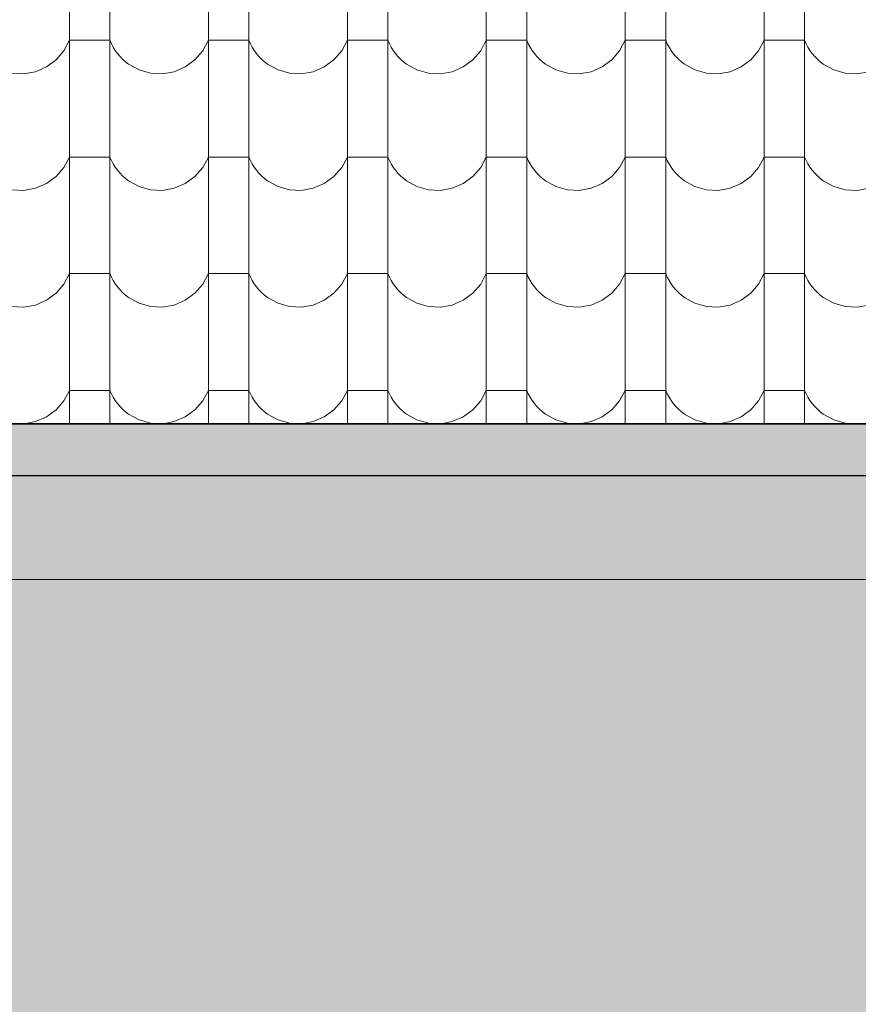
# Model space of a CAD drawing. Header units: millimetres. Extents: x -68772 to 137055, y -73300 to 19650.
# Tile 102 of 212: x 72178 to 73473, y -62055 to -60535. Entities that reach past the tile are written whole.
import ezdxf

# ---------------------------------------------------------------- set-up
doc = ezdxf.new("R2010")
doc.units = ezdxf.units.MM
doc.header["$MEASUREMENT"] = 0
for name, color, linetype, lineweight in [('Nowe_810-G Ogólne_Nr_pióra__1', 7, 'Continuous', 18), ('Nowe_810-G Ogólne_Nr_pióra__26', 13, 'Continuous', 18), ('Nowe_810-G Ogólne_Nr_pióra__9', 254, 'Continuous', 18)]:
    doc.layers.add(name, color=color, linetype=linetype, lineweight=lineweight)

# ---------------------------------------------------------------- blocks, each defined once
blk = doc.blocks.new('*X52')
at = {"layer": 'Nowe_810-G Ogólne_Nr_pióra__26', "color": 13, "linetype": 'Continuous', "lineweight": 18}
for p, q in [((72255.3, -60496.8), (72255.3, -60676.8)), ((72317.7, -60496.8), (72317.7, -60676.8)), ((72469.8, -60496.8), (72469.8, -60676.8)), ((72532.2, -60496.8), (72532.2, -60676.8)), ((72684.3, -60496.8), (72684.3, -60676.8)), ((72746.7, -60496.8), (72746.7, -60676.8)), ((72898.8, -60496.8), (72898.8, -60676.8)), ((72961.2, -60496.8), (72961.2, -60676.8)), ((73113.3, -60496.8), (73113.3, -60676.8)), ((73175.7, -60496.8), (73175.7, -60676.8)), ((73327.8, -60496.8), (73327.8, -60676.8)), ((73390.2, -60496.8), (73390.2, -60676.8)), ((72246.6, -60583.3), (72255.3, -60567)), ((72286.5, -60567), (72255.3, -60567)), ((72317.7, -60567), (72286.5, -60567)), ((72317.7, -60567), (72320.1, -60572.5)), ((72461.1, -60583.3), (72469.8, -60567)), ((72501, -60567), (72469.8, -60567)), ((72532.2, -60567), (72501, -60567)), ((72532.2, -60567), (72534.6, -60572.5)), ((72675.6, -60583.3), (72684.3, -60567)), ((72715.5, -60567), (72684.3, -60567)), ((72746.7, -60567), (72715.5, -60567)), ((72746.7, -60567), (72749.1, -60572.5)), ((72890.1, -60583.3), (72898.8, -60567)), ((72930, -60567), (72898.8, -60567)), ((72961.2, -60567), (72930, -60567)), ((72961.2, -60567), (72963.6, -60572.5)), ((73104.6, -60583.3), (73113.3, -60567)), ((73144.5, -60567), (73113.3, -60567)), ((73175.7, -60567), (73144.5, -60567)), ((73175.7, -60567), (73178.1, -60572.5)), ((73319.1, -60583.3), (73327.8, -60567)), ((73359, -60567), (73327.8, -60567)), ((73390.2, -60567), (73359, -60567)), ((73390.2, -60567), (73392.6, -60572.5)), ((72320.1, -60572.5), (72322.9, -60577.7)), ((72322.9, -60577.7), (72326, -60582.7)), ((72326, -60582.7), (72329.5, -60587.5)), ((72534.6, -60572.5), (72537.4, -60577.7)), ((72537.4, -60577.7), (72540.5, -60582.7)), ((72540.5, -60582.7), (72544, -60587.5)), ((72749.1, -60572.5), (72751.9, -60577.7)), ((72751.9, -60577.7), (72755, -60582.7)), ((72755, -60582.7), (72758.5, -60587.5)), ((72963.6, -60572.5), (72966.4, -60577.7)), ((72966.4, -60577.7), (72969.5, -60582.7)), ((72969.5, -60582.7), (72973, -60587.5)), ((73178.1, -60572.5), (73180.9, -60577.7)), ((73180.9, -60577.7), (73184, -60582.7)), ((73184, -60582.7), (73187.5, -60587.5)), ((73392.6, -60572.5), (73395.4, -60577.7)), ((73395.4, -60577.7), (73398.5, -60582.7)), ((73398.5, -60582.7), (73402, -60587.5)), ((72219.6, -60608.1), (72234.5, -60597.3)), ((72234.5, -60597.3), (72246.6, -60583.3)), ((72329.5, -60587.5), (72333.3, -60592)), ((72333.3, -60592), (72337.4, -60596.3)), ((72337.4, -60596.3), (72341.9, -60600.2)), ((72434.1, -60608.1), (72449, -60597.3)), ((72449, -60597.3), (72461.1, -60583.3)), ((72544, -60587.5), (72547.8, -60592)), ((72547.8, -60592), (72551.9, -60596.3)), ((72551.9, -60596.3), (72556.4, -60600.2)), ((72648.6, -60608.1), (72663.5, -60597.3)), ((72663.5, -60597.3), (72675.6, -60583.3)), ((72758.5, -60587.5), (72762.3, -60592)), ((72762.3, -60592), (72766.4, -60596.3)), ((72766.4, -60596.3), (72770.9, -60600.2)), ((72863.1, -60608.1), (72878, -60597.3)), ((72878, -60597.3), (72890.1, -60583.3)), ((72973, -60587.5), (72976.8, -60592)), ((72976.8, -60592), (72980.9, -60596.3)), ((72980.9, -60596.3), (72985.4, -60600.2)), ((73077.6, -60608.1), (73092.5, -60597.3)), ((73092.5, -60597.3), (73104.6, -60583.3)), ((73187.5, -60587.5), (73191.3, -60592)), ((73191.3, -60592), (73195.4, -60596.3)), ((73195.4, -60596.3), (73199.9, -60600.2)), ((73292.1, -60608.1), (73307, -60597.3)), ((73307, -60597.3), (73319.1, -60583.3)), ((73402, -60587.5), (73405.8, -60592)), ((73405.8, -60592), (73409.9, -60596.3)), ((73409.9, -60596.3), (73414.4, -60600.2)), ((72202.6, -60615.4), (72219.6, -60608.1)), ((72341.9, -60600.2), (72346.6, -60603.8)), ((72346.6, -60603.8), (72362.8, -60612.7)), ((72362.8, -60612.7), (72380.5, -60617.7)), ((72417.1, -60615.4), (72434.1, -60608.1)), ((72556.4, -60600.2), (72561.1, -60603.8)), ((72561.1, -60603.8), (72577.3, -60612.7)), ((72577.3, -60612.7), (72595, -60617.7)), ((72631.6, -60615.4), (72648.6, -60608.1)), ((72770.9, -60600.2), (72775.6, -60603.8)), ((72775.6, -60603.8), (72791.8, -60612.7)), ((72791.8, -60612.7), (72809.5, -60617.7)), ((72846.1, -60615.4), (72863.1, -60608.1)), ((72985.4, -60600.2), (72990.1, -60603.8)), ((72990.1, -60603.8), (73006.3, -60612.7)), ((73006.3, -60612.7), (73024, -60617.7)), ((73060.6, -60615.4), (73077.6, -60608.1)), ((73199.9, -60600.2), (73204.6, -60603.8)), ((73204.6, -60603.8), (73220.8, -60612.7)), ((73220.8, -60612.7), (73238.5, -60617.7)), ((73275.1, -60615.4), (73292.1, -60608.1)), ((73414.4, -60600.2), (73419.1, -60603.8)), ((73419.1, -60603.8), (73435.3, -60612.7)), ((73435.3, -60612.7), (73453, -60617.7)), ((72166, -60617.7), (72184.4, -60618.6)), ((72184.4, -60618.6), (72202.6, -60615.4)), ((72380.5, -60617.7), (72398.9, -60618.6)), ((72398.9, -60618.6), (72417.1, -60615.4)), ((72595, -60617.7), (72613.4, -60618.6)), ((72613.4, -60618.6), (72631.6, -60615.4)), ((72809.5, -60617.7), (72827.9, -60618.6)), ((72827.9, -60618.6), (72846.1, -60615.4)), ((73024, -60617.7), (73042.4, -60618.6)), ((73042.4, -60618.6), (73060.6, -60615.4)), ((73238.5, -60617.7), (73256.9, -60618.6)), ((73256.9, -60618.6), (73275.1, -60615.4)), ((73453, -60617.7), (73471.4, -60618.6)), ((73471.4, -60618.6), (73489.6, -60615.4)), ((72255.3, -60676.8), (72255.3, -60856.9)), ((72317.7, -60676.8), (72317.7, -60856.9)), ((72469.8, -60676.8), (72469.8, -60856.9)), ((72532.2, -60676.8), (72532.2, -60856.9)), ((72684.3, -60676.8), (72684.3, -60856.9)), ((72746.7, -60676.8), (72746.7, -60856.9)), ((72898.8, -60676.8), (72898.8, -60856.9)), ((72961.2, -60676.8), (72961.2, -60856.9)), ((73113.3, -60676.8), (73113.3, -60856.9)), ((73175.7, -60676.8), (73175.7, -60856.9)), ((73327.8, -60676.8), (73327.8, -60856.9)), ((73390.2, -60676.8), (73390.2, -60856.9)), ((72246.6, -60763.4), (72255.3, -60747.1)), ((72286.5, -60747.1), (72255.3, -60747.1)), ((72317.7, -60747.1), (72286.5, -60747.1)), ((72317.7, -60747.1), (72320.1, -60752.5)), ((72461.1, -60763.4), (72469.8, -60747.1)), ((72501, -60747.1), (72469.8, -60747.1)), ((72532.2, -60747.1), (72501, -60747.1)), ((72532.2, -60747.1), (72534.6, -60752.5)), ((72675.6, -60763.4), (72684.3, -60747.1)), ((72715.5, -60747.1), (72684.3, -60747.1)), ((72746.7, -60747.1), (72715.5, -60747.1)), ((72746.7, -60747.1), (72749.1, -60752.5)), ((72890.1, -60763.4), (72898.8, -60747.1)), ((72930, -60747.1), (72898.8, -60747.1)), ((72961.2, -60747.1), (72930, -60747.1)), ((72961.2, -60747.1), (72963.6, -60752.5)), ((73104.6, -60763.4), (73113.3, -60747.1)), ((73144.5, -60747.1), (73113.3, -60747.1)), ((73175.7, -60747.1), (73144.5, -60747.1)), ((73175.7, -60747.1), (73178.1, -60752.5)), ((73319.1, -60763.4), (73327.8, -60747.1)), ((73359, -60747.1), (73327.8, -60747.1)), ((73390.2, -60747.1), (73359, -60747.1)), ((73390.2, -60747.1), (73392.6, -60752.5)), ((72234.5, -60777.3), (72246.6, -60763.4)), ((72320.1, -60752.5), (72322.9, -60757.8)), ((72322.9, -60757.8), (72326, -60762.8)), ((72326, -60762.8), (72329.5, -60767.6)), ((72449, -60777.3), (72461.1, -60763.4)), ((72534.6, -60752.5), (72537.4, -60757.8)), ((72537.4, -60757.8), (72540.5, -60762.8)), ((72540.5, -60762.8), (72544, -60767.6)), ((72663.5, -60777.3), (72675.6, -60763.4)), ((72749.1, -60752.5), (72751.9, -60757.8)), ((72751.9, -60757.8), (72755, -60762.8)), ((72755, -60762.8), (72758.5, -60767.6)), ((72878, -60777.3), (72890.1, -60763.4)), ((72963.6, -60752.5), (72966.4, -60757.8)), ((72966.4, -60757.8), (72969.5, -60762.8)), ((72969.5, -60762.8), (72973, -60767.6)), ((73092.5, -60777.3), (73104.6, -60763.4)), ((73178.1, -60752.5), (73180.9, -60757.8)), ((73180.9, -60757.8), (73184, -60762.8)), ((73184, -60762.8), (73187.5, -60767.6)), ((73307, -60777.3), (73319.1, -60763.4)), ((73392.6, -60752.5), (73395.4, -60757.8)), ((73395.4, -60757.8), (73398.5, -60762.8)), ((73398.5, -60762.8), (73402, -60767.6)), ((72219.6, -60788.2), (72234.5, -60777.3)), ((72329.5, -60767.6), (72333.3, -60772.1)), ((72333.3, -60772.1), (72337.4, -60776.3)), ((72337.4, -60776.3), (72341.9, -60780.2)), ((72341.9, -60780.2), (72346.6, -60783.8)), ((72434.1, -60788.2), (72449, -60777.3)), ((72544, -60767.6), (72547.8, -60772.1)), ((72547.8, -60772.1), (72551.9, -60776.3)), ((72551.9, -60776.3), (72556.4, -60780.2)), ((72556.4, -60780.2), (72561.1, -60783.8)), ((72648.6, -60788.2), (72663.5, -60777.3)), ((72758.5, -60767.6), (72762.3, -60772.1)), ((72762.3, -60772.1), (72766.4, -60776.3)), ((72766.4, -60776.3), (72770.9, -60780.2)), ((72770.9, -60780.2), (72775.6, -60783.8)), ((72863.1, -60788.2), (72878, -60777.3)), ((72973, -60767.6), (72976.8, -60772.1)), ((72976.8, -60772.1), (72980.9, -60776.3)), ((72980.9, -60776.3), (72985.4, -60780.2)), ((72985.4, -60780.2), (72990.1, -60783.8)), ((73077.6, -60788.2), (73092.5, -60777.3)), ((73187.5, -60767.6), (73191.3, -60772.1)), ((73191.3, -60772.1), (73195.4, -60776.3)), ((73195.4, -60776.3), (73199.9, -60780.2)), ((73199.9, -60780.2), (73204.6, -60783.8)), ((73292.1, -60788.2), (73307, -60777.3)), ((73402, -60767.6), (73405.8, -60772.1)), ((73405.8, -60772.1), (73409.9, -60776.3)), ((73409.9, -60776.3), (73414.4, -60780.2)), ((73414.4, -60780.2), (73419.1, -60783.8)), ((72184.4, -60798.7), (72202.6, -60795.4)), ((72202.6, -60795.4), (72219.6, -60788.2)), ((72346.6, -60783.8), (72362.8, -60792.7)), ((72362.8, -60792.7), (72380.5, -60797.7)), ((72398.9, -60798.7), (72417.1, -60795.4)), ((72417.1, -60795.4), (72434.1, -60788.2)), ((72561.1, -60783.8), (72577.3, -60792.7)), ((72577.3, -60792.7), (72595, -60797.7)), ((72613.4, -60798.7), (72631.6, -60795.4)), ((72631.6, -60795.4), (72648.6, -60788.2)), ((72775.6, -60783.8), (72791.8, -60792.7)), ((72791.8, -60792.7), (72809.5, -60797.7)), ((72827.9, -60798.7), (72846.1, -60795.4)), ((72846.1, -60795.4), (72863.1, -60788.2)), ((72990.1, -60783.8), (73006.3, -60792.7)), ((73006.3, -60792.7), (73024, -60797.7)), ((73042.4, -60798.7), (73060.6, -60795.4)), ((73060.6, -60795.4), (73077.6, -60788.2)), ((73204.6, -60783.8), (73220.8, -60792.7)), ((73220.8, -60792.7), (73238.5, -60797.7)), ((73256.9, -60798.7), (73275.1, -60795.4)), ((73275.1, -60795.4), (73292.1, -60788.2)), ((73419.1, -60783.8), (73435.3, -60792.7)), ((73435.3, -60792.7), (73453, -60797.7)), ((73471.4, -60798.7), (73489.6, -60795.4)), ((72166, -60797.7), (72184.4, -60798.7)), ((72380.5, -60797.7), (72398.9, -60798.7)), ((72595, -60797.7), (72613.4, -60798.7)), ((72809.5, -60797.7), (72827.9, -60798.7)), ((73024, -60797.7), (73042.4, -60798.7)), ((73238.5, -60797.7), (73256.9, -60798.7)), ((73453, -60797.7), (73471.4, -60798.7)), ((72255.3, -60856.9), (72255.3, -61036.9)), ((72317.7, -60856.9), (72317.7, -61036.9)), ((72469.8, -60856.9), (72469.8, -61036.9)), ((72532.2, -60856.9), (72532.2, -61036.9)), ((72684.3, -60856.9), (72684.3, -61036.9)), ((72746.7, -60856.9), (72746.7, -61036.9)), ((72898.8, -60856.9), (72898.8, -61036.9)), ((72961.2, -60856.9), (72961.2, -61036.9)), ((73113.3, -60856.9), (73113.3, -61036.9)), ((73175.7, -60856.9), (73175.7, -61036.9)), ((73327.8, -60856.9), (73327.8, -61036.9)), ((73390.2, -60856.9), (73390.2, -61036.9)), ((72246.6, -60943.4), (72255.3, -60927.1)), ((72286.5, -60927.1), (72255.3, -60927.1)), ((72317.7, -60927.1), (72286.5, -60927.1)), ((72317.7, -60927.1), (72320.1, -60932.6)), ((72461.1, -60943.4), (72469.8, -60927.1)), ((72501, -60927.1), (72469.8, -60927.1)), ((72532.2, -60927.1), (72501, -60927.1)), ((72532.2, -60927.1), (72534.6, -60932.6)), ((72675.6, -60943.4), (72684.3, -60927.1)), ((72715.5, -60927.1), (72684.3, -60927.1)), ((72746.7, -60927.1), (72715.5, -60927.1)), ((72746.7, -60927.1), (72749.1, -60932.6)), ((72890.1, -60943.4), (72898.8, -60927.1)), ((72930, -60927.1), (72898.8, -60927.1)), ((72961.2, -60927.1), (72930, -60927.1)), ((72961.2, -60927.1), (72963.6, -60932.6)), ((73104.6, -60943.4), (73113.3, -60927.1)), ((73144.5, -60927.1), (73113.3, -60927.1)), ((73175.7, -60927.1), (73144.5, -60927.1)), ((73175.7, -60927.1), (73178.1, -60932.6)), ((73319.1, -60943.4), (73327.8, -60927.1)), ((73359, -60927.1), (73327.8, -60927.1)), ((73390.2, -60927.1), (73359, -60927.1)), ((73390.2, -60927.1), (73392.6, -60932.6)), ((72234.5, -60957.4), (72246.6, -60943.4)), ((72320.1, -60932.6), (72322.9, -60937.8)), ((72322.9, -60937.8), (72326, -60942.8)), ((72326, -60942.8), (72329.5, -60947.6)), ((72449, -60957.4), (72461.1, -60943.4)), ((72534.6, -60932.6), (72537.4, -60937.8)), ((72537.4, -60937.8), (72540.5, -60942.8)), ((72540.5, -60942.8), (72544, -60947.6)), ((72663.5, -60957.4), (72675.6, -60943.4)), ((72749.1, -60932.6), (72751.9, -60937.8)), ((72751.9, -60937.8), (72755, -60942.8)), ((72755, -60942.8), (72758.5, -60947.6)), ((72878, -60957.4), (72890.1, -60943.4)), ((72963.6, -60932.6), (72966.4, -60937.8)), ((72966.4, -60937.8), (72969.5, -60942.8)), ((72969.5, -60942.8), (72973, -60947.6)), ((73092.5, -60957.4), (73104.6, -60943.4)), ((73178.1, -60932.6), (73180.9, -60937.8)), ((73180.9, -60937.8), (73184, -60942.8)), ((73184, -60942.8), (73187.5, -60947.6)), ((73307, -60957.4), (73319.1, -60943.4)), ((73392.6, -60932.6), (73395.4, -60937.8)), ((73395.4, -60937.8), (73398.5, -60942.8)), ((73398.5, -60942.8), (73402, -60947.6)), ((72219.6, -60968.2), (72234.5, -60957.4)), ((72329.5, -60947.6), (72333.3, -60952.1)), ((72333.3, -60952.1), (72337.4, -60956.4)), ((72337.4, -60956.4), (72341.9, -60960.3)), ((72341.9, -60960.3), (72346.6, -60963.9)), ((72434.1, -60968.2), (72449, -60957.4)), ((72544, -60947.6), (72547.8, -60952.1)), ((72547.8, -60952.1), (72551.9, -60956.4)), ((72551.9, -60956.4), (72556.4, -60960.3)), ((72556.4, -60960.3), (72561.1, -60963.9)), ((72648.6, -60968.2), (72663.5, -60957.4)), ((72758.5, -60947.6), (72762.3, -60952.1)), ((72762.3, -60952.1), (72766.4, -60956.4)), ((72766.4, -60956.4), (72770.9, -60960.3)), ((72770.9, -60960.3), (72775.6, -60963.9)), ((72863.1, -60968.2), (72878, -60957.4)), ((72973, -60947.6), (72976.8, -60952.1)), ((72976.8, -60952.1), (72980.9, -60956.4)), ((72980.9, -60956.4), (72985.4, -60960.3)), ((72985.4, -60960.3), (72990.1, -60963.9)), ((73077.6, -60968.2), (73092.5, -60957.4)), ((73187.5, -60947.6), (73191.3, -60952.1)), ((73191.3, -60952.1), (73195.4, -60956.4)), ((73195.4, -60956.4), (73199.9, -60960.3)), ((73199.9, -60960.3), (73204.6, -60963.9)), ((73292.1, -60968.2), (73307, -60957.4)), ((73402, -60947.6), (73405.8, -60952.1)), ((73405.8, -60952.1), (73409.9, -60956.4)), ((73409.9, -60956.4), (73414.4, -60960.3)), ((73414.4, -60960.3), (73419.1, -60963.9)), ((72166, -60977.8), (72184.4, -60978.7)), ((72184.4, -60978.7), (72202.6, -60975.5)), ((72202.6, -60975.5), (72219.6, -60968.2)), ((72346.6, -60963.9), (72362.8, -60972.8)), ((72362.8, -60972.8), (72380.5, -60977.8)), ((72380.5, -60977.8), (72398.9, -60978.7)), ((72398.9, -60978.7), (72417.1, -60975.5)), ((72417.1, -60975.5), (72434.1, -60968.2)), ((72561.1, -60963.9), (72577.3, -60972.8)), ((72577.3, -60972.8), (72595, -60977.8)), ((72595, -60977.8), (72613.4, -60978.7)), ((72613.4, -60978.7), (72631.6, -60975.5)), ((72631.6, -60975.5), (72648.6, -60968.2)), ((72775.6, -60963.9), (72791.8, -60972.8)), ((72791.8, -60972.8), (72809.5, -60977.8)), ((72809.5, -60977.8), (72827.9, -60978.7)), ((72827.9, -60978.7), (72846.1, -60975.5)), ((72846.1, -60975.5), (72863.1, -60968.2)), ((72990.1, -60963.9), (73006.3, -60972.8)), ((73006.3, -60972.8), (73024, -60977.8)), ((73024, -60977.8), (73042.4, -60978.7)), ((73042.4, -60978.7), (73060.6, -60975.5)), ((73060.6, -60975.5), (73077.6, -60968.2)), ((73204.6, -60963.9), (73220.8, -60972.8)), ((73220.8, -60972.8), (73238.5, -60977.8)), ((73238.5, -60977.8), (73256.9, -60978.7)), ((73256.9, -60978.7), (73275.1, -60975.5)), ((73275.1, -60975.5), (73292.1, -60968.2)), ((73419.1, -60963.9), (73435.3, -60972.8)), ((73435.3, -60972.8), (73453, -60977.8)), ((73453, -60977.8), (73471.4, -60978.7)), ((73471.4, -60978.7), (73489.6, -60975.5)), ((72255.3, -61036.9), (72255.3, -61158.2)), ((72317.7, -61036.9), (72317.7, -61158.2)), ((72469.8, -61036.9), (72469.8, -61158.2)), ((72532.2, -61036.9), (72532.2, -61158.2)), ((72684.3, -61036.9), (72684.3, -61158.2)), ((72746.7, -61036.9), (72746.7, -61158.2)), ((72898.8, -61036.9), (72898.8, -61158.2)), ((72961.2, -61036.9), (72961.2, -61158.2)), ((73113.3, -61036.9), (73113.3, -61158.2)), ((73175.7, -61036.9), (73175.7, -61158.2)), ((73327.8, -61036.9), (73327.8, -61158.2)), ((73390.2, -61036.9), (73390.2, -61158.2)), ((72246.6, -61123.5), (72255.3, -61107.2)), ((72286.5, -61107.2), (72255.3, -61107.2)), ((72317.7, -61107.2), (72286.5, -61107.2)), ((72317.7, -61107.2), (72320.1, -61112.6)), ((72320.1, -61112.6), (72322.9, -61117.9)), ((72461.1, -61123.5), (72469.8, -61107.2)), ((72501, -61107.2), (72469.8, -61107.2)), ((72532.2, -61107.2), (72501, -61107.2)), ((72532.2, -61107.2), (72534.6, -61112.6)), ((72534.6, -61112.6), (72537.4, -61117.9)), ((72675.6, -61123.5), (72684.3, -61107.2)), ((72715.5, -61107.2), (72684.3, -61107.2)), ((72746.7, -61107.2), (72715.5, -61107.2)), ((72746.7, -61107.2), (72749.1, -61112.6)), ((72749.1, -61112.6), (72751.9, -61117.9)), ((72890.1, -61123.5), (72898.8, -61107.2)), ((72930, -61107.2), (72898.8, -61107.2)), ((72961.2, -61107.2), (72930, -61107.2)), ((72961.2, -61107.2), (72963.6, -61112.6)), ((72963.6, -61112.6), (72966.4, -61117.9)), ((73104.6, -61123.5), (73113.3, -61107.2)), ((73144.5, -61107.2), (73113.3, -61107.2)), ((73175.7, -61107.2), (73144.5, -61107.2)), ((73175.7, -61107.2), (73178.1, -61112.6)), ((73178.1, -61112.6), (73180.9, -61117.9)), ((73319.1, -61123.5), (73327.8, -61107.2)), ((73359, -61107.2), (73327.8, -61107.2)), ((73390.2, -61107.2), (73359, -61107.2)), ((73390.2, -61107.2), (73392.6, -61112.6)), ((73392.6, -61112.6), (73395.4, -61117.9)), ((72234.5, -61137.4), (72246.6, -61123.5)), ((72322.9, -61117.9), (72326, -61122.9)), ((72326, -61122.9), (72329.5, -61127.7)), ((72329.5, -61127.7), (72333.3, -61132.2)), ((72449, -61137.4), (72461.1, -61123.5)), ((72537.4, -61117.9), (72540.5, -61122.9)), ((72540.5, -61122.9), (72544, -61127.7)), ((72544, -61127.7), (72547.8, -61132.2)), ((72663.5, -61137.4), (72675.6, -61123.5)), ((72751.9, -61117.9), (72755, -61122.9)), ((72755, -61122.9), (72758.5, -61127.7)), ((72758.5, -61127.7), (72762.3, -61132.2)), ((72878, -61137.4), (72890.1, -61123.5)), ((72966.4, -61117.9), (72969.5, -61122.9)), ((72969.5, -61122.9), (72973, -61127.7)), ((72973, -61127.7), (72976.8, -61132.2)), ((73092.5, -61137.4), (73104.6, -61123.5)), ((73180.9, -61117.9), (73184, -61122.9)), ((73184, -61122.9), (73187.5, -61127.7)), ((73187.5, -61127.7), (73191.3, -61132.2)), ((73307, -61137.4), (73319.1, -61123.5)), ((73395.4, -61117.9), (73398.5, -61122.9)), ((73398.5, -61122.9), (73402, -61127.7)), ((73402, -61127.7), (73405.8, -61132.2)), ((72219.6, -61148.3), (72234.5, -61137.4)), ((72333.3, -61132.2), (72337.4, -61136.4)), ((72337.4, -61136.4), (72341.9, -61140.3)), ((72341.9, -61140.3), (72346.6, -61143.9)), ((72346.6, -61143.9), (72362.8, -61152.8)), ((72434.1, -61148.3), (72449, -61137.4)), ((72547.8, -61132.2), (72551.9, -61136.4)), ((72551.9, -61136.4), (72556.4, -61140.3)), ((72556.4, -61140.3), (72561.1, -61143.9)), ((72561.1, -61143.9), (72577.3, -61152.8)), ((72648.6, -61148.3), (72663.5, -61137.4)), ((72762.3, -61132.2), (72766.4, -61136.4)), ((72766.4, -61136.4), (72770.9, -61140.3)), ((72770.9, -61140.3), (72775.6, -61143.9)), ((72775.6, -61143.9), (72791.8, -61152.8)), ((72863.1, -61148.3), (72878, -61137.4)), ((72976.8, -61132.2), (72980.9, -61136.4)), ((72980.9, -61136.4), (72985.4, -61140.3)), ((72985.4, -61140.3), (72990.1, -61143.9)), ((72990.1, -61143.9), (73006.3, -61152.8)), ((73077.6, -61148.3), (73092.5, -61137.4)), ((73191.3, -61132.2), (73195.4, -61136.4)), ((73195.4, -61136.4), (73199.9, -61140.3)), ((73199.9, -61140.3), (73204.6, -61143.9)), ((73204.6, -61143.9), (73220.8, -61152.8)), ((73292.1, -61148.3), (73307, -61137.4)), ((73405.8, -61132.2), (73409.9, -61136.4)), ((73409.9, -61136.4), (73414.4, -61140.3)), ((73414.4, -61140.3), (73419.1, -61143.9)), ((73419.1, -61143.9), (73435.3, -61152.8)), ((72187.8, -61158.2), (72202.6, -61155.5)), ((72202.6, -61155.5), (72219.6, -61148.3)), ((72362.8, -61152.8), (72380.5, -61157.8)), ((72380.5, -61157.8), (72386.9, -61158.2)), ((72402.3, -61158.2), (72417.1, -61155.5)), ((72417.1, -61155.5), (72434.1, -61148.3)), ((72577.3, -61152.8), (72595, -61157.8)), ((72595, -61157.8), (72601.4, -61158.2)), ((72616.8, -61158.2), (72631.6, -61155.5)), ((72631.6, -61155.5), (72648.6, -61148.3)), ((72791.8, -61152.8), (72809.5, -61157.8)), ((72809.5, -61157.8), (72815.9, -61158.2)), ((72831.3, -61158.2), (72846.1, -61155.5)), ((72846.1, -61155.5), (72863.1, -61148.3)), ((73006.3, -61152.8), (73024, -61157.8)), ((73024, -61157.8), (73030.4, -61158.2)), ((73045.8, -61158.2), (73060.6, -61155.5)), ((73060.6, -61155.5), (73077.6, -61148.3)), ((73220.8, -61152.8), (73238.5, -61157.8)), ((73238.5, -61157.8), (73244.9, -61158.2)), ((73260.3, -61158.2), (73275.1, -61155.5)), ((73275.1, -61155.5), (73292.1, -61148.3)), ((73435.3, -61152.8), (73453, -61157.8)), ((73453, -61157.8), (73459.4, -61158.2))]:
    blk.add_line(p, q, dxfattribs=at)
blk = doc.blocks.new('Wypełnienie_4', base_point=(0, 2000))
at = {"layer": 'Nowe_810-G Ogólne_Nr_pióra__1', "color": 7, "linetype": 'Continuous', "lineweight": 18}
blk.add_line((77826.9, -61158.2), (64112.4, -61158.2), dxfattribs=at)
at = {"layer": 'Nowe_810-G Ogólne_Nr_pióra__26', "color": 13, "linetype": 'Continuous', "lineweight": 18}
blk.add_blockref('*X52', (0, 0), dxfattribs=at)

msp = doc.modelspace()

# ---------------------------------------------------------------- hatches: boundary and pattern name
at = {"layer": 'Nowe_810-G Ogólne_Nr_pióra__26', "linetype": 'Continuous', "lineweight": 18}
for points in [[(64112.4, -61399), (64112.4, -61159.2), (77849.6, -61159.2), (77849.6, -61399)], [(90692.9, -61239.2), (86681, -61239.2), (86598.2, -61297.2), (86448.2, -61266.7), (86441.8, -61239.2), (86249.5, -61239.2), (86243.6, -61266.8), (86097.2, -61296.5), (86014.8, -61239.2), (64112.4, -61239.2), (64112.4, -61399), (90692.9, -61399)]]:
    msp.add_hatch(color=13, dxfattribs=at).paths.add_polyline_path(points)
at = {"layer": 'Nowe_810-G Ogólne_Nr_pióra__9', "linetype": 'Continuous', "lineweight": 18}
msp.add_hatch(color=254, dxfattribs=at).paths.add_polyline_path([(70455.9, -62136.7), (73112.4, -62136.7), (73112.4, -65679.2), (73712.4, -65679.2), (73712.4, -61399), (70455.9, -61399)])

# ---------------------------------------------------------------- linework, layer by layer
at = {"layer": 'Nowe_810-G Ogólne_Nr_pióra__1', "color": 7, "linetype": 'Continuous', "lineweight": 18}
msp.add_line((81579.5, -61239.2), (70672.3, -61238.6), dxfattribs=at)
at = {"layer": 'Nowe_810-G Ogólne_Nr_pióra__1', "color": 7, "linetype": 'Continuous', "lineweight": 18, "flags": 128}
for points in [[(64112.4, -61399), (64112.4, -61159.2), (77849.6, -61159.2), (77849.6, -61399)], [(90692.9, -61239.2), (86681, -61239.2), (86598.2, -61297.2), (86448.2, -61266.7), (86441.8, -61239.2), (86249.5, -61239.2), (86243.6, -61266.8), (86097.2, -61296.5), (86014.8, -61239.2), (64112.4, -61239.2), (64112.4, -61399), (90692.9, -61399)]]:
    msp.add_lwpolyline(points, close=True, dxfattribs=at)

# ---------------------------------------------------------------- block references
at = {"layer": 'Nowe_810-G Ogólne_Nr_pióra__26', "color": 13, "linetype": 'Continuous', "lineweight": 18}
msp.add_blockref('Wypełnienie_4', (0, 2000), dxfattribs=at)

doc.saveas('drawing.dxf')
